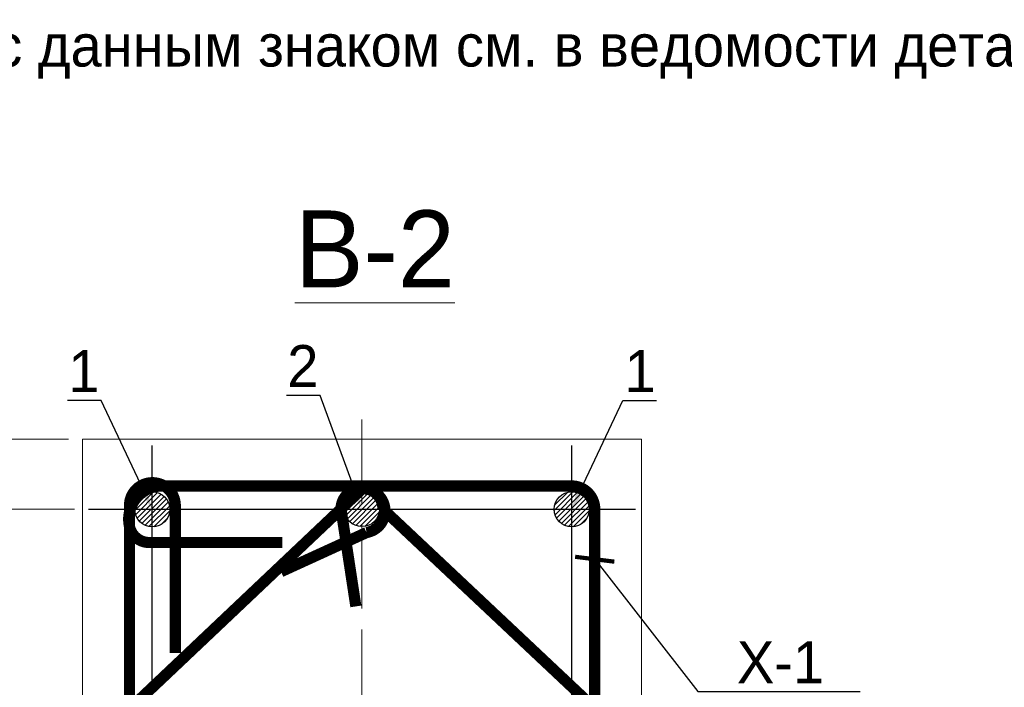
# Model space of a CAD drawing. Header units: millimetres. Extents: x -33345 to 4712671, y -3392 to 121473.
# Tile 184 of 256: x 999835 to 1006877, y 59234 to 64004. Entities that reach past the tile are written whole.
import ezdxf
from ezdxf import colors
from ezdxf.entities.mleader import LeaderData, LeaderLine
from ezdxf.enums import TextEntityAlignment as Align
from ezdxf.math import Vec2, Vec3

# ---------------------------------------------------------------- set-up
doc = ezdxf.new("R2010")
doc.units = ezdxf.units.MM
doc.linetypes.add('ACAD_ISO02W100', pattern=[15, 12, -3])
doc.layers.add('_линия', color=7, linetype='Continuous')
for name, color, linetype, lineweight in [('ACO-текст', 7, 'Continuous', 20), ('w-line', 7, 'Continuous', 0), ('КЖ Текст', 250, 'Continuous', 15)]:
    doc.layers.add(name, color=color, linetype=linetype, lineweight=lineweight)
doc.styles.add('ISO', font='isocpeui.ttf')
doc.styles.add('X-U-RW-01$0$StyleROMANS', font='GOTHIC.TTF')
doc.styles.add('ГОСТ 2.304', font='cs_gost2304.shx', dxfattribs={"oblique": 15})
doc.dimstyles.new('Copy(6) of 1-25', dxfattribs={"dimscale": 0, "dimtxt": 250, "dimasz": 150, "dimexe": 100, "dimexo": 100, "dimgap": 100, "dimtad": 1, "dimdec": 0, "dimtxsty": 'ГОСТ 2.304', "dimblk": 'OBLIQUE', "dimcen": 100, "dimdle": 1, "dimclrd": 256, "dimclre": 256, "dimclrt": 256, "dimadec": 0, "dimazin": 0, "dimtfac": 1, "dimtdec": 0, "dimtmove": 1, "dimatfit": 3, "dimfxl": 1.25, "dimtfill": 1, "dimlwd": 5, "dimlwe": 5, "dimarcsym": 2})

# ---------------------------------------------------------------- blocks, each defined once
blk = doc.blocks.new('_ArchTick')
at = {"color": 0, "linetype": 'ByBlock', "const_width": 0.15}
blk.add_lwpolyline([(-0.5, -0.5), (0.5, 0.5)], dxfattribs=at)
blk = doc.blocks.new('_Oblique')
at = {"color": 0, "linetype": 'ByBlock', "lineweight": -2}
blk.add_line((-0.5, -0.5), (0.5, 0.5), dxfattribs=at)
blk = doc.blocks.new('*D1545')
at = {"layer": '_линия', "lineweight": 5, "ltscale": 100, "transparency": 16777216}
for p, q in [((1000226.8, 60505.7), (999495.3, 60505.7)), ((999595.3, 59004.7), (999595.3, 60506.7)), ((1000183.5, 59005.7), (999495.3, 59005.7))]:
    blk.add_line(p, q, dxfattribs=at)
at = {"layer": 'Defpoints', "color": 0, "ltscale": 100, "transparency": 16777216}
for p in [(999595.3, 60505.7), (1000326.8, 60505.7), (1000283.5, 59005.7)]:
    blk.add_point(p, dxfattribs=at)
at = {"layer": '_линия', "lineweight": 5, "ltscale": 100, "transparency": 16777216, "xscale": 150, "yscale": 150, "zscale": 150}
for p, rotation in [((999595.3, 60505.7), 90), ((999595.3, 59005.7), 270)]:
    blk.add_blockref('_Oblique', p, dxfattribs=dict(at, rotation=rotation))
at = {"layer": '_линия', "ltscale": 100, "transparency": 16777216, "insert": (999364, 59755.7), "char_height": 250, "attachment_point": 5, "rotation": 90, "style": 'X-U-RW-01$0$StyleROMANS', "bg_fill": 3, "box_fill_scale": 1.1, "bg_fill_color": 256, "bg_fill_true_color": 13158600, "bg_fill_transparency": 0}
blk.add_mtext('150', dxfattribs=at)
blk = doc.blocks.new('*D1546')
at = {"layer": '_линия', "lineweight": 5, "ltscale": 100, "transparency": 16777216}
for p, q in [((1000183.5, 61005.7), (999495.3, 61005.7)), ((999595.3, 60504.7), (999595.3, 61006.7)), ((1000226.8, 60505.7), (999495.3, 60505.7))]:
    blk.add_line(p, q, dxfattribs=at)
at = {"layer": 'Defpoints', "color": 0, "ltscale": 100, "transparency": 16777216}
for p in [(999595.3, 61005.7), (1000283.5, 61005.7), (1000326.8, 60505.7)]:
    blk.add_point(p, dxfattribs=at)
at = {"layer": '_линия', "lineweight": 5, "ltscale": 100, "transparency": 16777216, "xscale": 150, "yscale": 150, "zscale": 150}
for p, rotation in [((999595.3, 61005.7), 90), ((999595.3, 60505.7), 270)]:
    blk.add_blockref('_Oblique', p, dxfattribs=dict(at, rotation=rotation))
at = {"layer": '_линия', "ltscale": 100, "transparency": 16777216, "insert": (999364, 60755.7), "char_height": 250, "attachment_point": 5, "rotation": 90, "style": 'X-U-RW-01$0$StyleROMANS', "bg_fill": 3, "box_fill_scale": 1.1, "bg_fill_color": 256, "bg_fill_true_color": 13158600, "bg_fill_transparency": 0}
blk.add_mtext('50', dxfattribs=at)
blk = doc.blocks.new('*D1547')
at = {"layer": '_линия', "lineweight": 5, "ltscale": 100, "transparency": 16777216}
for p, q in [((1000183.5, 61005.7), (998926.1, 61005.7)), ((999026.1, 61006.7), (999026.1, 59004.7)), ((1000183.5, 59005.7), (998926.1, 59005.7))]:
    blk.add_line(p, q, dxfattribs=at)
at = {"layer": 'Defpoints', "color": 0, "ltscale": 100, "transparency": 16777216}
for p in [(1000283.5, 61005.7), (999026.1, 59005.7), (1000283.5, 59005.7)]:
    blk.add_point(p, dxfattribs=at)
at = {"layer": '_линия', "lineweight": 5, "ltscale": 100, "transparency": 16777216, "xscale": 150, "yscale": 150, "zscale": 150}
for p, rotation in [((999026.1, 61005.7), 90), ((999026.1, 59005.7), 270)]:
    blk.add_blockref('_Oblique', p, dxfattribs=dict(at, rotation=rotation))
at = {"layer": '_линия', "ltscale": 100, "transparency": 16777216, "insert": (998794.8, 60005.7), "char_height": 250, "attachment_point": 5, "rotation": 90, "style": 'X-U-RW-01$0$StyleROMANS', "bg_fill": 3, "box_fill_scale": 1.1, "bg_fill_color": 256, "bg_fill_true_color": 13158600, "bg_fill_transparency": 0}
blk.add_mtext('200', dxfattribs=at)
blk = doc.blocks.new('*D1549')
at = {"layer": '_линия', "lineweight": 5, "ltscale": 100, "transparency": 16777216}
for p, q in [((1000183.5, 61005.7), (998255.9, 61005.7)), ((998355.9, 57004.7), (998355.9, 61006.7)), ((1000183.5, 57005.7), (998255.9, 57005.7))]:
    blk.add_line(p, q, dxfattribs=at)
at = {"layer": 'Defpoints', "color": 0, "ltscale": 100, "transparency": 16777216}
for p in [(998355.9, 61005.7), (1000283.5, 61005.7), (1000283.5, 57005.7)]:
    blk.add_point(p, dxfattribs=at)
at = {"layer": '_линия', "lineweight": 5, "ltscale": 100, "transparency": 16777216, "xscale": 150, "yscale": 150, "zscale": 150}
for p, rotation in [((998355.9, 61005.7), 90), ((998355.9, 57005.7), 270)]:
    blk.add_blockref('_Oblique', p, dxfattribs=dict(at, rotation=rotation))
at = {"layer": '_линия', "ltscale": 100, "transparency": 16777216, "insert": (998124.6, 59005.7), "char_height": 250, "attachment_point": 5, "rotation": 90, "style": 'X-U-RW-01$0$StyleROMANS', "bg_fill": 3, "box_fill_scale": 1.1, "bg_fill_color": 256, "bg_fill_true_color": 13158600, "bg_fill_transparency": 0}
blk.add_mtext('400', dxfattribs=at)

msp = doc.modelspace()

# ---------------------------------------------------------------- hatches: boundary and pattern name
h = msp.add_hatch()
h.set_pattern_fill('ANSI31', color=1, scale=8, style=0)
h.set_pattern_definition([(45, (719536.853, -100361.063), (-17.9605122, 17.9605122), [])])
edge = h.paths.add_edge_path()
edge.add_arc((1000783.461, 60505.66), 125, 0, 360)
h = msp.add_hatch()
h.set_pattern_fill('ANSI31', scale=8, style=0)
h.set_pattern_definition([(45, (-774998.23, -368120.82), (-17.96051224, 17.96051224), [])])
edge = h.paths.add_edge_path()
edge.add_arc((1002283.461, 60506.647), 125, 0, 360)
h = msp.add_hatch()
h.set_pattern_fill('ANSI31', color=1, scale=8, style=0)
h.set_pattern_definition([(45, (722536.853, -100361.063), (-17.9605122, 17.9605122), [])])
edge = h.paths.add_edge_path()
edge.add_arc((1003783.461, 60505.66), 125, 0, 360)

# ---------------------------------------------------------------- linework, layer by layer
at = {"color": 1, "linetype": 'ACAD_ISO02W100', "lineweight": 5, "ltscale": 50}
msp.add_line((1002283.461, 61147.006), (1002283.461, 54489.968), dxfattribs=at)
at = {"color": 7, "ltscale": 100}
for p, q in [((1000783.461, 57049.041), (1000783.461, 60962.278)), ((1003783.461, 57049.041), (1003783.461, 60962.278)), ((1000326.843, 60505.66), (1004240.079, 60505.66))]:
    msp.add_line(p, q, dxfattribs=at)
at = {"lineweight": 25, "const_width": 80}
msp.add_lwpolyline([(1000948.289, 59477.843), (1000948.289, 60531.994, 1), (1000620.436, 60531.994), (1000620.436, 57505.777, 0.41399184), (1000785.032, 57341.056), (1003783.461, 57341.056, 0.4220703), (1003948.006, 57510.062), (1003948.006, 60507.547, 0.41561358), (1003782.294, 60672.469), (1000853.397, 60672.469, 0.47985078), (1000620.436, 60382.018, 0.36770292), (1000770.701, 60268.429), (1001714.486, 60268.429)], format="xyb", dxfattribs=at)
at = {"color": 219, "lineweight": 25, "true_color": 0x642165, "const_width": 80}
msp.add_lwpolyline([(1001704.134, 60060.009), (1002315.926, 60339.531, 0.93372669), (1002285.723, 60652.41), (1000669.859, 59124.768, 0.39759718), (1000658.068, 58899.036), (1002163.13, 57405.956, 0.40036034), (1002377.335, 57380.727), (1003895.647, 58874.889, 0.35484839), (1003909.888, 59118.889), (1002433.53, 60506.647, 0.99566303), (1002133.398, 60507.951), (1002239.587, 59811.8)], format="xyb", dxfattribs=at)
at = {"color": 1, "lineweight": 30}
for centre in [(1000783.461, 60505.66), (1003783.461, 60505.66)]:
    msp.add_circle(centre, 125, dxfattribs=at)
at = {"color": 7, "lineweight": 30}
msp.add_circle((1002283.461, 60506.647), 125, dxfattribs=at)
at = {"layer": 'w-line', "color": 0, "ltscale": 100}
msp.add_lwpolyline([(1000283.461, 61005.66), (1004283.461, 61005.66), (1004283.461, 57005.66), (1000283.461, 57005.66)], close=True, dxfattribs=at)

# ---------------------------------------------------------------- texts
at = {"layer": 'ACO-текст', "insert": (998199.794, 63969.251), "char_height": 300, "width": 11576.00056, "attachment_point": 1, "style": 'X-U-RW-01$0$StyleROMANS'}
msp.add_mtext('*)- Поз. с данным знаком см. в ведомости деталей', dxfattribs=at)
at = {"layer": 'КЖ Текст', "color": 0, "style": 'X-U-RW-01$0$StyleROMANS'}
msp.add_text('%%UВ-2', height=550, dxfattribs=at).set_placement((1002376.24, 62091.452), align=Align.CENTER)

# ---------------------------------------------------------------- leaders
at = {"lineweight": 25}
ml = msp.add_multileader_mtext('Standard', dxfattribs=at)
ml.set_content('1', color=256, style='X-U-RW-01$0$StyleROMANS')
ml.set_leader_properties()
ml.build(insert=Vec2(0, 0))
ml.multileader.update_dxf_attribs({"text_left_attachment_type": 6, "text_right_attachment_type": 6, "dogleg_length": 10, "arrow_head_size": 200})
ctx = ml.context
ctx.base_point, ctx.char_height, ctx.arrow_head_size, ctx.plane_origin = Vec3(1000327.251, 61282.811), 300, 200, Vec3(999635.461, 60605.66)
ctx.left_attachment, ctx.right_attachment, ctx.text_align_type = 6, 6, 2
notes = []
notes.append((ctx, [(0, (1, 1, 0), (1000418.138, 61282.811), (-1, 0), 10, [(0, [(1000783.461, 60505.66)], 0, [])])]))
ctx.mtext.insert, ctx.mtext.alignment, ctx.mtext.flow_direction = Vec3(1000406.138, 61642.811), 3, 5
ml = msp.add_multileader_mtext('Standard', dxfattribs=at)
ml.set_content('2', color=256, style='X-U-RW-01$0$StyleROMANS')
ml.set_leader_properties()
ml.build(insert=Vec2(0, 0))
ml.multileader.update_dxf_attribs({"text_left_attachment_type": 6, "text_right_attachment_type": 6, "dogleg_length": 10, "arrow_head_size": 200})
ctx = ml.context
ctx.base_point, ctx.char_height, ctx.arrow_head_size, ctx.plane_origin = Vec3(1001766.164, 61319.16), 300, 200, Vec3(1000926.639, 58921.723)
ctx.left_attachment, ctx.right_attachment, ctx.text_align_type = 6, 6, 2
notes.append((ctx, [(0, (1, 1, 0), (1001983.903, 61319.16), (-1, 0), 10, [(0, [(1002281.765, 60506.529)], 0, [])])]))
ctx.mtext.insert, ctx.mtext.alignment, ctx.mtext.flow_direction = Vec3(1001971.903, 61679.16), 3, 5
ml = msp.add_multileader_mtext('Standard', dxfattribs=at)
ml.set_content('1', color=256, style='X-U-RW-01$0$StyleROMANS')
ml.set_leader_properties()
ml.build(insert=Vec2(0, 0))
ml.multileader.update_dxf_attribs({"text_left_attachment_type": 6, "text_right_attachment_type": 6, "dogleg_length": 10, "arrow_head_size": 200})
ctx = ml.context
ctx.base_point, ctx.char_height, ctx.arrow_head_size, ctx.plane_origin = Vec3(1004158.784, 61282.811), 300, 200, Vec3(1004931.461, 60605.66)
ctx.left_attachment, ctx.right_attachment = 6, 6
notes.append((ctx, [(0, (1, 1, 0), (1004148.784, 61282.811), (1, 0), 10, [(0, [(1003783.461, 60505.66)], 0, [])])]))
ctx.mtext.insert, ctx.mtext.flow_direction = Vec3(1004160.784, 61642.811), 5
ml = msp.add_multileader_mtext('Standard', dxfattribs=at)
ml.set_content('Х-1\\Pш.100', color=256, style='X-U-RW-01$0$StyleROMANS')
ml.set_leader_properties()
ml.set_arrow_properties(name='ARCHTICK')
ml.build(insert=Vec2(0, 0))
ml.multileader.update_dxf_attribs({"text_left_attachment_type": 6, "text_right_attachment_type": 6, "dogleg_length": 10, "arrow_head_size": 200})
ctx = ml.context
ctx.base_point, ctx.char_height, ctx.arrow_head_size, ctx.plane_origin = Vec3(1004695.04, 59202.902), 300, 200, Vec3(1002508.064, 60178.032)
ctx.left_attachment, ctx.right_attachment, ctx.text_align_type = 6, 6, 1
notes.append((ctx, [(0, (1, 1, 0), (1004685.04, 59202.902), (1, 0), 10, [(0, [(1003948.006, 60148.947)], 0, [])])]))
ctx.mtext.insert, ctx.mtext.alignment, ctx.mtext.flow_direction = Vec3(1005276.952, 59562.902), 2, 5
for ctx, leaders in notes:
    for number, flags, end, landing, length, lines in leaders:
        leader = LeaderData()
        leader.index, (leader.has_last_leader_line, leader.has_dogleg_vector, leader.attachment_direction) = number, flags
        leader.last_leader_point, leader.dogleg_vector, leader.dogleg_length = Vec3(end), Vec3(landing), length
        for number, points, colour, breaks in lines:
            line = LeaderLine()
            line.index, line.vertices, line.color, line.breaks = number, Vec3.list(points), colors.encode_raw_color(colour), breaks
            leader.lines.append(line)
        ctx.leaders.append(leader)

# ---------------------------------------------------------------- next in the draw order: dimensions: what is measured, and where the dimension line sits
at = {"layer": '_линия', "color": 177, "ltscale": 100, "true_color": 0x293189}
dim = msp.add_linear_dim(base=(999595.271, 60505.66), p1=(1000283.461, 59005.66), p2=(1000326.843, 60505.66), angle=90, dimstyle='Copy(6) of 1-25', override={"dimscale": 1, "dimlfac": 0.1, "dimtxsty": 'X-U-RW-01$0$StyleROMANS', "dimfxl": 100, "dimarcsym": 1}, dxfattribs=at)
dim.commit()
dim.dimension.update_dxf_attribs({"geometry": '*D1545', "text_midpoint": (999363.983, 59755.66)})

# ---------------------------------------------------------------- next in the draw order: dimensions: what is measured, and where the dimension line sits
dim = msp.add_linear_dim(base=(999595.271, 61005.66), p1=(1000326.843, 60505.66), p2=(1000283.461, 61005.66), angle=90, dimstyle='Copy(6) of 1-25', override={"dimscale": 1, "dimlfac": 0.1, "dimtxsty": 'X-U-RW-01$0$StyleROMANS', "dimfxl": 100, "dimarcsym": 1}, dxfattribs=at)
dim.commit()
dim.dimension.update_dxf_attribs({"geometry": '*D1546', "text_midpoint": (999595.271, 60755.66), "dimtype": 160})

# ---------------------------------------------------------------- next in the draw order: dimensions: what is measured, and where the dimension line sits
dim = msp.add_linear_dim(base=(999026.116, 59005.66), p1=(1000283.461, 61005.66), p2=(1000283.461, 59005.66), angle=90, dimstyle='Copy(6) of 1-25', override={"dimscale": 1, "dimlfac": 0.1, "dimtxsty": 'X-U-RW-01$0$StyleROMANS', "dimfxl": 100, "dimarcsym": 1}, dxfattribs=at)
dim.commit()
dim.dimension.update_dxf_attribs({"geometry": '*D1547', "text_midpoint": (998794.828, 60005.66)})

# ---------------------------------------------------------------- next in the draw order: dimensions: what is measured, and where the dimension line sits
dim = msp.add_linear_dim(base=(998355.882, 61005.66), p1=(1000283.461, 57005.66), p2=(1000283.461, 61005.66), angle=90, dimstyle='Copy(6) of 1-25', override={"dimscale": 1, "dimlfac": 0.1, "dimtxsty": 'X-U-RW-01$0$StyleROMANS', "dimfxl": 100, "dimarcsym": 1}, dxfattribs=at)
dim.commit()
dim.dimension.update_dxf_attribs({"geometry": '*D1549', "text_midpoint": (998124.594, 59005.66)})

# ---------------------------------------------------------------- next in the draw order: texts
at = {"insert": (351439.431, 62275.551), "char_height": 500, "width": 9875.6458, "attachment_point": 1, "style": 'ISO'}
msp.add_mtext('\\pi4343.31532;{\\LА-А\\P\\pi0;Армирование приямка. M 1:20}', dxfattribs=at)

doc.saveas('drawing.dxf')
